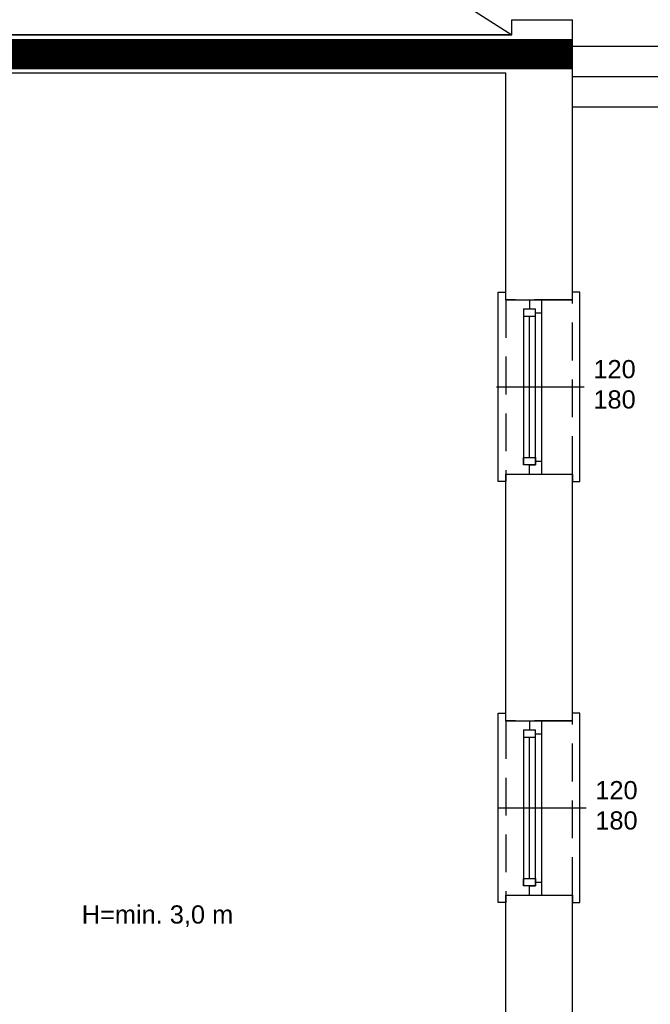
# Model space of a CAD drawing. Header units: millimetres. Extents: x -5941 to 19721, y -9230 to 6433.
# Tile 6 of 204: x -4213 to -3796, y -3821 to -3171. Entities that reach past the tile are written whole.
import ezdxf

# ---------------------------------------------------------------- set-up
doc = ezdxf.new("R2010")
doc.units = ezdxf.units.MM
doc.linetypes.add('DASHED', pattern=[0.75, 0.5, -0.25])
for name, color, linetype in [('A-KK-ODDYMIANIE', 11, 'Continuous'), ('A_drzwi', 3, 'Continuous'), ('A_okno', 3, 'Continuous'), ('A_SC_MUROWANA_DZIAŁOWA', 42, 'Continuous'), ('A_schody', 3, 'Continuous'), ('A_scianazew', 42, 'Continuous'), ('A_SUFITY OPIS', 1, 'Continuous')]:
    doc.layers.add(name, color=color, linetype=linetype)
doc.styles.get("Standard").update_dxf_attribs({"font": 'arial.ttf'})

msp = doc.modelspace()

# ---------------------------------------------------------------- linework, layer by layer
at = {"linetype": 'DASHED', "ltscale": 50}
for points in [[(-3891.959, -3471.089), (-3847.968, -3471.085), (-3847.968, -3356.085), (-3891.968, -3356.085)], [(-3891.968, -3749.085), (-3847.968, -3749.085), (-3847.968, -3634.085), (-3891.968, -3634.085)]]:
    msp.add_lwpolyline(points, close=True, dxfattribs=at)
at = {"layer": 'A-KK-ODDYMIANIE', "const_width": 20}
msp.add_lwpolyline([(-3847.968, -3193.87), (-4847.968, -3193.87)], dxfattribs=at)
at = {"layer": 'A_drzwi'}
for p, q in [((-3898.225, -3413.585), (-3797.712, -3413.585)), ((-3896.968, -3691.585), (-3796.455, -3691.585))]:
    msp.add_line(p, q, dxfattribs=at)
for centre in [(-3778.365, -3413.585), (-3777.109, -3691.585)]:
    msp.add_circle(centre, 19.347, dxfattribs=at)
at = {"layer": 'A_okno'}
for p, q in [((-3876.395, -3356.085, -0.044), (-3876.395, -3362.085, -0.044)), ((-3868.395, -3356.085, -0.047), (-3868.394, -3413.585, -0.022)), ((-3880.395, -3362.085, -0.046), (-3880.394, -3413.585, -0.023)), ((-3880.395, -3362.085, -0.044), (-3872.395, -3362.085, -0.044)), ((-3872.395, -3367.085, -0.044), (-3880.395, -3367.085, -0.044)), ((-3876.394, -3413.585, -0.022), (-3876.395, -3367.085, -0.044)), ((-3872.394, -3413.585, -0.022), (-3872.395, -3362.085, -0.045)), ((-3872.395, -3364.585, -0.044), (-3868.395, -3364.585, -0.044)), ((-3880.394, -3413.585, -0.023), (-3880.394, -3465.089, 0)), ((-3876.394, -3460.089, 0), (-3876.394, -3413.585, -0.022)), ((-3872.394, -3465.089, 0), (-3872.394, -3413.585, -0.022)), ((-3868.394, -3413.585, -0.022), (-3868.394, -3462.589, 0)), ((-3880.394, -3460.089, 0), (-3876.894, -3460.089, 0)), ((-3880.394, -3465.089, 0), (-3880.394, -3460.089, 0)), ((-3880.394, -3460.089, 0), (-3872.394, -3460.089, 0)), ((-3872.394, -3465.089, 0), (-3880.394, -3465.089, 0)), ((-3876.394, -3471.089, 0), (-3876.394, -3465.089, 0)), ((-3876.394, -3465.089, 0), (-3872.394, -3465.089, 0)), ((-3875.894, -3460.089, 0), (-3872.394, -3460.089, 0)), ((-3872.394, -3460.089, 0), (-3872.394, -3465.089, 0)), ((-3872.394, -3462.589, 0), (-3868.394, -3462.589, 0)), ((-3868.394, -3462.589, 0), (-3868.394, -3471.089, 0)), ((-3876.395, -3634.085, -0.044), (-3876.395, -3640.085, -0.044)), ((-3868.395, -3634.085, -0.047), (-3868.394, -3691.585, -0.022)), ((-3880.395, -3640.085, -0.046), (-3880.394, -3691.585, -0.023)), ((-3880.395, -3640.085, -0.044), (-3872.395, -3640.085, -0.044)), ((-3872.394, -3691.585, -0.022), (-3872.395, -3640.085, -0.045)), ((-3872.395, -3645.085, -0.044), (-3880.395, -3645.085, -0.044)), ((-3876.394, -3691.585, -0.022), (-3876.395, -3645.085, -0.044)), ((-3872.395, -3642.585, -0.044), (-3868.395, -3642.585, -0.044)), ((-3880.394, -3691.585, -0.023), (-3880.394, -3743.089, 0)), ((-3876.394, -3738.089, 0), (-3876.394, -3691.585, -0.022)), ((-3872.394, -3743.089, 0), (-3872.394, -3691.585, -0.022)), ((-3868.394, -3691.585, -0.022), (-3868.394, -3740.589, 0)), ((-3880.394, -3738.089, 0), (-3876.894, -3738.089, 0)), ((-3880.394, -3743.089, 0), (-3880.394, -3738.089, 0)), ((-3880.394, -3738.089, 0), (-3872.394, -3738.089, 0)), ((-3875.894, -3738.089, 0), (-3872.394, -3738.089, 0)), ((-3872.394, -3738.089, 0), (-3872.394, -3743.089, 0)), ((-3872.394, -3743.089, 0), (-3880.394, -3743.089, 0)), ((-3876.394, -3749.089, 0), (-3876.394, -3743.089, 0)), ((-3876.394, -3743.089, 0), (-3872.394, -3743.089, 0)), ((-3872.394, -3740.589, 0), (-3868.394, -3740.589, 0)), ((-3868.394, -3740.589, 0), (-3868.394, -3749.089, 0))]:
    msp.add_line(p, q, dxfattribs=at)
for points in [[(-3891.968, -3471.085), (-3891.968, -3476.085), (-3896.968, -3476.085), (-3896.968, -3356.085), (-3896.968, -3351.085), (-3891.968, -3351.085)], [(-3847.968, -3471.085), (-3847.968, -3476.085), (-3842.968, -3476.085), (-3842.968, -3356.085), (-3842.968, -3351.085), (-3847.968, -3351.085)], [(-3891.968, -3749.085), (-3891.968, -3754.085), (-3896.968, -3754.085), (-3896.968, -3634.085), (-3896.968, -3629.085), (-3891.968, -3629.085)], [(-3847.968, -3749.085), (-3847.968, -3754.085), (-3842.968, -3754.085), (-3842.968, -3634.085), (-3842.968, -3629.085), (-3847.968, -3629.085)]]:
    msp.add_lwpolyline(points, dxfattribs=at)
at = {"layer": 'A_SC_MUROWANA_DZIAŁOWA'}
for p, q in [((-4812.968, -2591.085), (-3887.968, -3181.085)), ((-3887.968, -3181.085), (-4557.968, -3181.085))]:
    msp.add_line(p, q, dxfattribs=at)
for points in [[(-3887.968, -3171.085), (-3847.968, -3171.085)], [(-4372.968, -3181.085), (-3887.968, -3181.085)], [(-4347.968, -3630.085), (-4347.968, -3206.085), (-3891.968, -3206.085)]]:
    msp.add_lwpolyline(points, dxfattribs=at)
at = {"layer": 'A_schody'}
for p, q in [((-3847.473, -3188.627), (-3757.473, -3188.627)), ((-3847.473, -3208.627), (-3737.473, -3208.627)), ((-3847.473, -3228.627), (-3717.473, -3228.627))]:
    msp.add_line(p, q, dxfattribs=at)
at = {"layer": 'A_scianazew'}
for p, q in [((-3887.968, -3181.085), (-3887.968, -3171.085)), ((-3847.968, -3356.085), (-3847.968, -3171.085)), ((-3891.968, -3356.085), (-3847.968, -3356.085)), ((-3891.968, -3471.089), (-3847.968, -3471.089)), ((-3891.968, -3634.085), (-3847.968, -3634.085)), ((-3891.968, -3749.085), (-3847.968, -3749.085))]:
    msp.add_line(p, q, dxfattribs=at)
for points in [[(-3891.968, -3356.085), (-3891.968, -3206.085)], [(-3891.968, -3634.085), (-3891.968, -3471.085)], [(-3847.968, -3634.085), (-3847.968, -3471.085)], [(-3891.968, -3904.085), (-3891.968, -3749.085)], [(-3847.968, -3904.085), (-3847.968, -3749.085)]]:
    msp.add_lwpolyline(points, dxfattribs=at)

# ---------------------------------------------------------------- texts
at = {"layer": 'A_SUFITY OPIS', "insert": (-4172.299, -3755.915), "char_height": 12, "width": 125.23091, "attachment_point": 1, "bg_fill": 2}
msp.add_mtext('H=min. 3,0 m', dxfattribs=at)

# ---------------------------------------------------------------- next in the draw order: texts
at = {"layer": 'A_drzwi', "char_height": 12, "width": 94.26262, "attachment_point": 1, "bg_fill": 2}
for insert in [(-3834.086, -3395.822), (-3832.83, -3673.822)]:
    msp.add_mtext('120\\P180', dxfattribs=dict(at, insert=insert))

doc.saveas('drawing.dxf')
